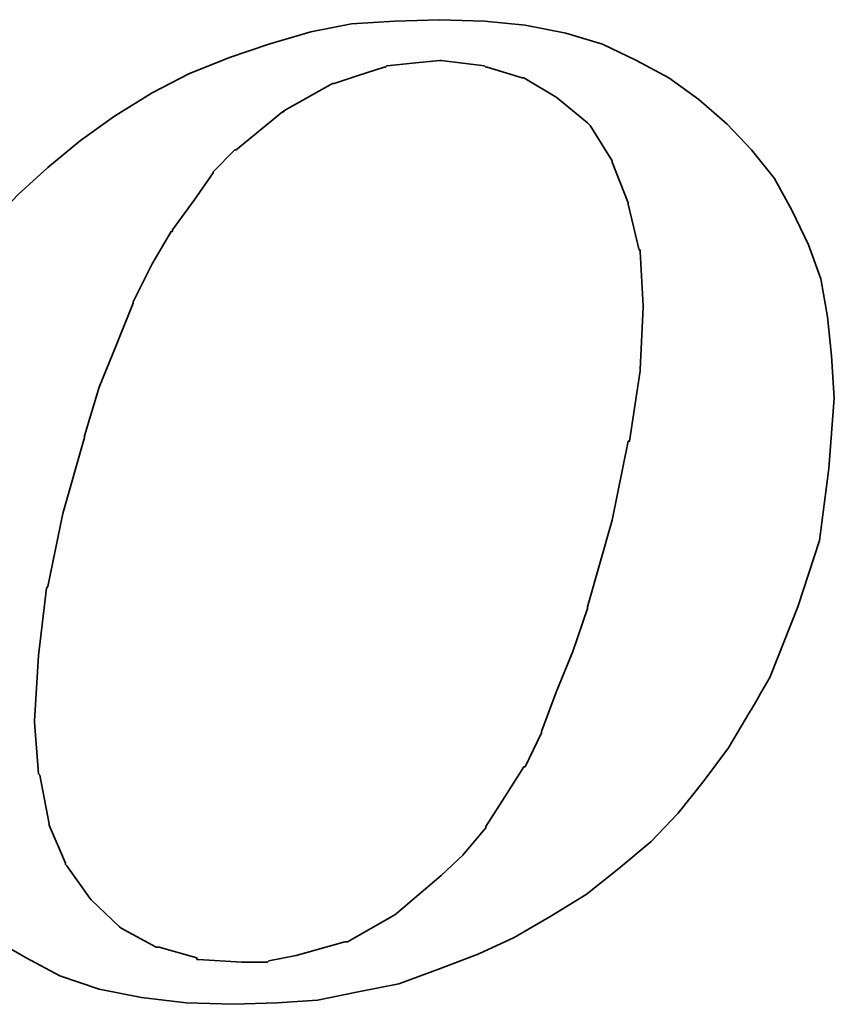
# Model space of a CAD drawing. Header units: millimetres. Extents: x -5 to 149, y 7 to 96.
# Tile 38 of 49: x 115.88 to 117.61, y 45.21 to 47.3. Entities that reach past the tile are written whole.
import ezdxf

# ---------------------------------------------------------------- set-up
doc = ezdxf.new("R2010")
doc.units = ezdxf.units.MM
doc.header["$LTSCALE"] = 0.1
doc.layers.add('layer 1', color=7, linetype='CONTINUOUS')

msp = doc.modelspace()

# ---------------------------------------------------------------- linework, layer by layer
at = {"layer": 'layer 1', "color": 1, "lineweight": 35}
for points, knots in [([(115.7061, 45.4512), (115.7061, 45.4512), (115.7577, 45.3966), (115.7577, 45.3966), (115.7577, 45.3966), (115.7577, 45.3966), (115.821, 45.3447), (115.821, 45.3447), (115.821, 45.3447), (115.821, 45.3447), (115.89, 45.3048), (115.89, 45.3048), (115.89, 45.3048), (115.89, 45.3048), (115.962, 45.267), (115.962, 45.267), (115.962, 45.267), (115.962, 45.267), (116.0454, 45.2382), (116.0454, 45.2382), (116.0454, 45.2382), (116.0454, 45.2382), (116.1348, 45.2208), (116.1348, 45.2208), (116.1348, 45.2208), (116.1348, 45.2208), (116.2299, 45.2094), (116.2299, 45.2094), (116.2299, 45.2094), (116.2299, 45.2094), (116.3304, 45.2064), (116.3304, 45.2064), (116.3304, 45.2064), (116.3304, 45.2064), (116.4228, 45.2094), (116.4228, 45.2094), (116.4228, 45.2094), (116.4228, 45.2094), (116.5089, 45.2154), (116.5089, 45.2154), (116.5089, 45.2154), (116.5089, 45.2154), (116.5953, 45.2325), (116.5953, 45.2325), (116.5953, 45.2325), (116.5953, 45.2325), (116.6817, 45.2496), (116.6817, 45.2496), (116.6817, 45.2496), (116.6817, 45.2496), (116.7681, 45.2814), (116.7681, 45.2814), (116.7681, 45.2814), (116.7681, 45.2814), (116.8515, 45.3132), (116.8515, 45.3132), (116.8515, 45.3132), (116.8515, 45.3132), (116.9265, 45.348), (116.9265, 45.348), (116.9265, 45.348), (116.9265, 45.348), (117.0045, 45.3936), (117.0045, 45.3936), (117.0045, 45.3936), (117.0045, 45.3936), (117.0795, 45.4398), (117.0795, 45.4398), (117.0795, 45.4398), (117.0795, 45.4398), (117.1485, 45.4944), (117.1485, 45.4944), (117.1485, 45.4944), (117.1485, 45.4944), (117.2172, 45.552), (117.2172, 45.552), (117.2172, 45.552), (117.2172, 45.552), (117.2748, 45.6123), (117.2748, 45.6123), (117.2748, 45.6123), (117.2748, 45.6123), (117.3297, 45.6816), (117.3297, 45.6816), (117.3297, 45.6816), (117.3297, 45.6816), (117.3813, 45.7506), (117.3813, 45.7506), (117.3813, 45.7506), (117.3813, 45.7506), (117.4275, 45.8286), (117.4275, 45.8286), (117.4275, 45.8286), (117.4275, 45.8286), (117.4707, 45.9036), (117.4707, 45.9036), (117.4707, 45.9036), (117.4707, 45.9036), (117.5286, 46.0503), (117.5286, 46.0503), (117.5286, 46.0503), (117.5286, 46.0503), (117.5745, 46.191), (117.5745, 46.191), (117.5745, 46.191), (117.5745, 46.191), (117.5943, 46.344), (117.5943, 46.344), (117.5943, 46.344), (117.5943, 46.344), (117.606, 46.4934), (117.606, 46.4934), (117.606, 46.4934), (117.606, 46.4934), (117.6, 46.5828), (117.6, 46.5828), (117.6, 46.5828), (117.6, 46.5828), (117.5916, 46.6662), (117.5916, 46.6662), (117.5916, 46.6662), (117.5916, 46.6662), (117.5775, 46.7466), (117.5775, 46.7466), (117.5775, 46.7466), (117.5775, 46.7466), (117.5511, 46.8186), (117.5511, 46.8186), (117.5511, 46.8186), (117.5511, 46.8186), (117.5166, 46.8906), (117.5166, 46.8906), (117.5166, 46.8906), (117.5166, 46.8906), (117.4791, 46.9599), (117.4791, 46.9599), (117.4791, 46.9599), (117.4791, 46.9599), (117.4305, 47.0202), (117.4305, 47.0202), (117.4305, 47.0202), (117.4305, 47.0202), (117.3786, 47.0751), (117.3786, 47.0751), (117.3786, 47.0751), (117.3786, 47.0751), (117.3183, 47.127), (117.3183, 47.127), (117.3183, 47.127), (117.3183, 47.127), (117.2547, 47.1732), (117.2547, 47.1732), (117.2547, 47.1732), (117.2547, 47.1732), (117.1857, 47.2104), (117.1857, 47.2104), (117.1857, 47.2104), (117.1857, 47.2104), (117.1137, 47.2449), (117.1137, 47.2449), (117.1137, 47.2449), (117.1137, 47.2449), (117.0363, 47.268), (117.0363, 47.268), (117.0363, 47.268), (117.0363, 47.268), (116.9496, 47.2854), (116.9496, 47.2854), (116.9496, 47.2854), (116.9496, 47.2854), (116.8632, 47.2938), (116.8632, 47.2938), (116.8632, 47.2938), (116.8632, 47.2938), (116.7681, 47.2968), (116.7681, 47.2968), (116.7681, 47.2968), (116.7681, 47.2968), (116.673, 47.2938), (116.673, 47.2938), (116.673, 47.2938), (116.673, 47.2938), (116.5812, 47.2878), (116.5812, 47.2878), (116.5812, 47.2878), (116.5812, 47.2878), (116.4945, 47.271), (116.4945, 47.271), (116.4945, 47.271), (116.4945, 47.271), (116.4054, 47.2449), (116.4054, 47.2449), (116.4054, 47.2449), (116.4054, 47.2449), (116.322, 47.2164), (116.322, 47.2164), (116.322, 47.2164), (116.322, 47.2164), (116.2359, 47.1816), (116.2359, 47.1816), (116.2359, 47.1816), (116.2359, 47.1816), (116.1579, 47.1414), (116.1579, 47.1414), (116.1579, 47.1414), (116.1579, 47.1414), (116.0775, 47.0922), (116.0775, 47.0922), (116.0775, 47.0922), (116.0775, 47.0922), (116.0055, 47.0406), (116.0055, 47.0406), (116.0055, 47.0406), (116.0055, 47.0406), (115.9362, 46.983), (115.9362, 46.983), (115.9362, 46.983), (115.9362, 46.983), (115.8729, 46.9254), (115.8729, 46.9254), (115.8729, 46.9254), (115.8729, 46.9254), (115.8153, 46.8648), (115.8153, 46.8648), (115.8153, 46.8648), (115.8153, 46.8648), (115.7607, 46.7958), (115.7607, 46.7958), (115.7607, 46.7958), (115.7607, 46.7958), (115.7115, 46.7325), (115.7115, 46.7325), (115.7115, 46.7325), (115.7115, 46.7325), (115.6713, 46.6602), (115.6713, 46.6602), (115.6713, 46.6602), (115.6713, 46.6602), (115.6371, 46.5888), (115.6371, 46.5888), (115.6371, 46.5888), (115.6371, 46.5888), (115.5735, 46.4388), (115.5735, 46.4388), (115.5735, 46.4388), (115.5735, 46.4388), (115.5303, 46.2975), (115.5303, 46.2975), (115.5303, 46.2975), (115.5303, 46.2975), (115.5075, 46.1598), (115.5075, 46.1598), (115.5075, 46.1598), (115.5075, 46.1598), (115.4961, 46.0272), (115.4961, 46.0272), (115.4961, 46.0272), (115.4961, 46.0272), (115.5015, 45.9468), (115.5015, 45.9468), (115.5015, 45.9468), (115.5015, 45.9468), (115.5105, 45.8688), (115.5105, 45.8688), (115.5105, 45.8688), (115.5105, 45.8688), (115.5129, 45.8688), (115.5129, 45.8688), (115.5129, 45.8688), (115.5129, 45.8688), (115.5249, 45.7884), (115.5249, 45.7884), (115.5249, 45.7884), (115.5249, 45.7884), (115.5507, 45.7161), (115.5507, 45.7161), (115.5507, 45.7161), (115.5507, 45.7161), (115.5795, 45.6471), (115.5795, 45.6471), (115.5795, 45.6471), (115.5795, 45.6471), (115.6137, 45.5778), (115.6137, 45.5778), (115.6137, 45.5778), (115.6137, 45.5778), (115.6569, 45.5148), (115.6569, 45.5148), (115.6569, 45.5148), (115.6569, 45.5148), (115.7061, 45.4512), (115.7061, 45.4512)], [0, 0, 0, 0, 0.013699, 0.013699, 0.013699, 0.013699, 0.027397, 0.027397, 0.027397, 0.027397, 0.041096, 0.041096, 0.041096, 0.041096, 0.054795, 0.054795, 0.054795, 0.054795, 0.068493, 0.068493, 0.068493, 0.068493, 0.082192, 0.082192, 0.082192, 0.082192, 0.09589, 0.09589, 0.09589, 0.09589, 0.109589, 0.109589, 0.109589, 0.109589, 0.123288, 0.123288, 0.123288, 0.123288, 0.136986, 0.136986, 0.136986, 0.136986, 0.150685, 0.150685, 0.150685, 0.150685, 0.164384, 0.164384, 0.164384, 0.164384, 0.178082, 0.178082, 0.178082, 0.178082, 0.191781, 0.191781, 0.191781, 0.191781, 0.205479, 0.205479, 0.205479, 0.205479, 0.219178, 0.219178, 0.219178, 0.219178, 0.232877, 0.232877, 0.232877, 0.232877, 0.246575, 0.246575, 0.246575, 0.246575, 0.260274, 0.260274, 0.260274, 0.260274, 0.273973, 0.273973, 0.273973, 0.273973, 0.287671, 0.287671, 0.287671, 0.287671, 0.30137, 0.30137, 0.30137, 0.30137, 0.315068, 0.315068, 0.315068, 0.315069, 0.328767, 0.328767, 0.328767, 0.328767, 0.342466, 0.342466, 0.342466, 0.342466, 0.356164, 0.356164, 0.356164, 0.356164, 0.369863, 0.369863, 0.369863, 0.369863, 0.383562, 0.383562, 0.383562, 0.383562, 0.39726, 0.39726, 0.39726, 0.39726, 0.410959, 0.410959, 0.410959, 0.410959, 0.424658, 0.424658, 0.424658, 0.424658, 0.438356, 0.438356, 0.438356, 0.438356, 0.452055, 0.452055, 0.452055, 0.452055, 0.465753, 0.465753, 0.465753, 0.465753, 0.479452, 0.479452, 0.479452, 0.479452, 0.493151, 0.493151, 0.493151, 0.493151, 0.506849, 0.506849, 0.506849, 0.506849, 0.520548, 0.520548, 0.520548, 0.520548, 0.534247, 0.534247, 0.534247, 0.534247, 0.547945, 0.547945, 0.547945, 0.547945, 0.561644, 0.561644, 0.561644, 0.561644, 0.575342, 0.575342, 0.575342, 0.575342, 0.589041, 0.589041, 0.589041, 0.589041, 0.60274, 0.60274, 0.60274, 0.60274, 0.616438, 0.616438, 0.616438, 0.616438, 0.630137, 0.630137, 0.630137, 0.630137, 0.643836, 0.643836, 0.643836, 0.643836, 0.657534, 0.657534, 0.657534, 0.657534, 0.671233, 0.671233, 0.671233, 0.671233, 0.684932, 0.684932, 0.684932, 0.684932, 0.69863, 0.69863, 0.69863, 0.69863, 0.712329, 0.712329, 0.712329, 0.712329, 0.726027, 0.726027, 0.726027, 0.726027, 0.739726, 0.739726, 0.739726, 0.739726, 0.753425, 0.753425, 0.753425, 0.753425, 0.767123, 0.767123, 0.767123, 0.767123, 0.780822, 0.780822, 0.780822, 0.780822, 0.794521, 0.794521, 0.794521, 0.794521, 0.808219, 0.808219, 0.808219, 0.808219, 0.821918, 0.821918, 0.821918, 0.821918, 0.835616, 0.835616, 0.835616, 0.835616, 0.849315, 0.849315, 0.849315, 0.849315, 0.863014, 0.863014, 0.863014, 0.863014, 0.876712, 0.876712, 0.876712, 0.876712, 0.890411, 0.890411, 0.890411, 0.890411, 0.90411, 0.90411, 0.90411, 0.90411, 0.917808, 0.917808, 0.917808, 0.917808, 0.931507, 0.931507, 0.931507, 0.931507, 0.945205, 0.945205, 0.945205, 0.945205, 0.958904, 0.958904, 0.958904, 0.958904, 0.972603, 0.972603, 0.972603, 0.972603, 0.986301, 0.986301, 0.986301, 0.986301, 1, 1, 1, 1]), ([(116.0139, 46.413), (116.0139, 46.413), (116.0454, 46.5168), (116.0454, 46.5168), (116.0454, 46.5168), (116.0454, 46.5168), (116.0829, 46.6089), (116.0829, 46.6089), (116.0829, 46.6089), (116.0829, 46.6089), (116.1174, 46.695), (116.1174, 46.695), (116.1174, 46.695), (116.1174, 46.695), (116.1174, 46.698), (116.1174, 46.698), (116.1174, 46.698), (116.1174, 46.698), (116.1579, 46.7784), (116.1579, 46.7784), (116.1579, 46.7784), (116.1579, 46.7784), (116.1981, 46.8474), (116.1981, 46.8474), (116.1981, 46.8474), (116.1981, 46.8474), (116.2011, 46.8474), (116.2011, 46.8474), (116.2011, 46.8474), (116.2011, 46.8474), (116.2011, 46.8504), (116.2011, 46.8504), (116.2011, 46.8504), (116.2011, 46.8504), (116.247, 46.9137), (116.247, 46.9137), (116.247, 46.9137), (116.247, 46.9137), (116.2875, 46.9716), (116.2875, 46.9716), (116.2875, 46.9716), (116.2875, 46.9716), (116.2875, 46.974), (116.2875, 46.974), (116.2875, 46.974), (116.2875, 46.974), (116.3334, 47.0202), (116.3334, 47.0202), (116.3334, 47.0202), (116.3334, 47.0202), (116.3364, 47.0202), (116.3364, 47.0202), (116.3364, 47.0202), (116.3364, 47.0202), (116.4345, 47.1012), (116.4345, 47.1012), (116.4345, 47.1012), (116.4345, 47.1012), (116.4375, 47.1012), (116.4375, 47.1012), (116.4375, 47.1012), (116.4375, 47.1012), (116.4375, 47.1036), (116.4375, 47.1036), (116.4375, 47.1036), (116.4375, 47.1036), (116.5407, 47.1612), (116.5407, 47.1612), (116.5407, 47.1612), (116.5407, 47.1612), (116.544, 47.1612), (116.544, 47.1612), (116.544, 47.1612), (116.544, 47.1612), (116.5953, 47.1786), (116.5953, 47.1786), (116.5953, 47.1786), (116.5953, 47.1786), (116.6505, 47.196), (116.6505, 47.196), (116.6505, 47.196), (116.6505, 47.196), (116.6529, 47.196), (116.6529, 47.196), (116.6529, 47.196), (116.6529, 47.196), (116.6559, 47.199), (116.6559, 47.199), (116.6559, 47.199), (116.6559, 47.199), (116.7105, 47.2044), (116.7105, 47.2044), (116.7105, 47.2044), (116.7105, 47.2044), (116.7681, 47.2104), (116.7681, 47.2104), (116.7681, 47.2104), (116.7681, 47.2104), (116.7711, 47.2104), (116.7711, 47.2104), (116.7711, 47.2104), (116.7711, 47.2104), (116.8632, 47.199), (116.8632, 47.199), (116.8632, 47.199), (116.8632, 47.199), (116.8659, 47.196), (116.8659, 47.196), (116.8659, 47.196), (116.8659, 47.196), (116.8689, 47.196), (116.8689, 47.196), (116.8689, 47.196), (116.8689, 47.196), (116.9436, 47.1732), (116.9436, 47.1732), (116.9436, 47.1732), (116.9436, 47.1732), (116.9466, 47.1732), (116.9466, 47.1732), (116.9466, 47.1732), (116.9466, 47.1732), (117.0156, 47.1324), (117.0156, 47.1324), (117.0156, 47.1324), (117.0156, 47.1324), (117.0186, 47.13), (117.0186, 47.13), (117.0186, 47.13), (117.0186, 47.13), (117.0819, 47.0778), (117.0819, 47.0778), (117.0819, 47.0778), (117.0819, 47.0778), (117.0849, 47.0751), (117.0849, 47.0751), (117.0849, 47.0751), (117.0849, 47.0751), (117.0879, 47.0721), (117.0879, 47.0721), (117.0879, 47.0721), (117.0879, 47.0721), (117.1341, 46.9971), (117.1341, 46.9971), (117.1341, 46.9971), (117.1341, 46.9971), (117.1341, 46.9944), (117.1341, 46.9944), (117.1341, 46.9944), (117.1341, 46.9944), (117.1683, 46.908), (117.1683, 46.908), (117.1683, 46.908), (117.1683, 46.908), (117.1683, 46.905), (117.1683, 46.905), (117.1683, 46.905), (117.1683, 46.905), (117.1917, 46.8075), (117.1917, 46.8075), (117.1917, 46.8075), (117.1917, 46.8075), (117.1941, 46.8075), (117.1941, 46.8075), (117.1941, 46.8075), (117.1941, 46.8075), (117.1941, 46.8042), (117.1941, 46.8042), (117.1941, 46.8042), (117.1941, 46.8042), (117.2001, 46.689), (117.2001, 46.689), (117.2001, 46.689), (117.2001, 46.689), (117.2001, 46.6863), (117.2001, 46.6863), (117.2001, 46.6863), (117.2001, 46.6863), (117.1941, 46.554), (117.1941, 46.554), (117.1941, 46.554), (117.1941, 46.554), (117.1941, 46.551), (117.1941, 46.551), (117.1941, 46.551), (117.1941, 46.551), (117.1713, 46.4016), (117.1713, 46.4016), (117.1713, 46.4016), (117.1713, 46.4016), (117.1683, 46.4016), (117.1683, 46.4016), (117.1683, 46.4016), (117.1683, 46.4016), (117.1341, 46.2342), (117.1341, 46.2342), (117.1341, 46.2342), (117.1341, 46.2342), (117.0819, 46.0503), (117.0819, 46.0503), (117.0819, 46.0503), (117.0819, 46.0503), (117.0819, 46.047), (117.0819, 46.047), (117.0819, 46.047), (117.0819, 46.047), (117.0507, 45.9552), (117.0507, 45.9552), (117.0507, 45.9552), (117.0507, 45.9552), (117.0156, 45.8688), (117.0156, 45.8688), (117.0156, 45.8688), (117.0156, 45.8688), (116.9841, 45.7854), (116.9841, 45.7854), (116.9841, 45.7854), (116.9841, 45.7854), (116.9841, 45.7824), (116.9841, 45.7824), (116.9841, 45.7824), (116.9841, 45.7824), (116.9496, 45.7104), (116.9496, 45.7104), (116.9496, 45.7104), (116.9496, 45.7104), (116.9466, 45.7104), (116.9466, 45.7104), (116.9466, 45.7104), (116.9466, 45.7104), (116.9067, 45.6471), (116.9067, 45.6471), (116.9067, 45.6471), (116.9067, 45.6471), (116.8659, 45.5838), (116.8659, 45.5838), (116.8659, 45.5838), (116.8659, 45.5838), (116.8659, 45.5808), (116.8659, 45.5808), (116.8659, 45.5808), (116.8659, 45.5808), (116.8203, 45.5262), (116.8203, 45.5262), (116.8203, 45.5262), (116.8203, 45.5262), (116.8173, 45.5232), (116.8173, 45.5232), (116.8173, 45.5232), (116.8173, 45.5232), (116.7711, 45.48), (116.7711, 45.48), (116.7711, 45.48), (116.7711, 45.48), (116.6763, 45.3993), (116.6763, 45.3993), (116.6763, 45.3993), (116.6763, 45.3993), (116.673, 45.3966), (116.673, 45.3966), (116.673, 45.3966), (116.673, 45.3966), (116.5725, 45.339), (116.5725, 45.339), (116.5725, 45.339), (116.5725, 45.339), (116.5695, 45.339), (116.5695, 45.339), (116.5695, 45.339), (116.5695, 45.339), (116.5668, 45.339), (116.5668, 45.339), (116.5668, 45.339), (116.5668, 45.339), (116.4633, 45.3102), (116.4633, 45.3102), (116.4633, 45.3102), (116.4633, 45.3102), (116.4054, 45.2985), (116.4054, 45.2985), (116.4054, 45.2985), (116.4054, 45.2985), (116.4024, 45.2958), (116.4024, 45.2958), (116.4024, 45.2958), (116.4024, 45.2958), (116.3997, 45.2958), (116.3997, 45.2958), (116.3997, 45.2958), (116.3997, 45.2958), (116.3478, 45.2958), (116.3478, 45.2958), (116.3478, 45.2958), (116.3478, 45.2958), (116.2557, 45.3015), (116.2557, 45.3015), (116.2557, 45.3015), (116.2557, 45.3015), (116.2527, 45.3015), (116.2527, 45.3015), (116.2527, 45.3015), (116.2527, 45.3015), (116.2527, 45.3048), (116.2527, 45.3048), (116.2527, 45.3048), (116.2527, 45.3048), (116.1723, 45.3276), (116.1723, 45.3276), (116.1723, 45.3276), (116.1723, 45.3276), (116.1693, 45.3276), (116.1693, 45.3276), (116.1693, 45.3276), (116.1693, 45.3276), (116.1663, 45.3276), (116.1663, 45.3276), (116.1663, 45.3276), (116.1663, 45.3276), (116.0916, 45.3678), (116.0916, 45.3678), (116.0916, 45.3678), (116.0916, 45.3678), (116.0886, 45.3708), (116.0886, 45.3708), (116.0886, 45.3708), (116.0886, 45.3708), (116.0283, 45.4284), (116.0283, 45.4284), (116.0283, 45.4284), (116.0283, 45.4284), (116.0253, 45.4314), (116.0253, 45.4314), (116.0253, 45.4314), (116.0253, 45.4314), (115.9767, 45.5004), (115.9767, 45.5004), (115.9767, 45.5004), (115.9767, 45.5004), (115.9737, 45.5034), (115.9737, 45.5034), (115.9737, 45.5034), (115.9737, 45.5034), (115.9737, 45.5058), (115.9737, 45.5058), (115.9737, 45.5058), (115.9737, 45.5058), (115.9389, 45.5868), (115.9389, 45.5868), (115.9389, 45.5868), (115.9389, 45.5868), (115.9389, 45.5898), (115.9389, 45.5898), (115.9389, 45.5898), (115.9389, 45.5898), (115.9191, 45.693), (115.9191, 45.693), (115.9191, 45.693), (115.9191, 45.693), (115.9161, 45.696), (115.9161, 45.696), (115.9161, 45.696), (115.9161, 45.696), (115.9077, 45.8052), (115.9077, 45.8052), (115.9077, 45.8052), (115.9077, 45.8052), (115.9077, 45.8082), (115.9077, 45.8082), (115.9077, 45.8082), (115.9077, 45.8082), (115.9161, 45.9468), (115.9161, 45.9468), (115.9161, 45.9468), (115.9161, 45.9468), (115.9332, 46.0902), (115.9332, 46.0902), (115.9332, 46.0902), (115.9332, 46.0902), (115.9362, 46.0932), (115.9362, 46.0932), (115.9362, 46.0932), (115.9362, 46.0932), (115.968, 46.2486), (115.968, 46.2486), (115.968, 46.2486), (115.968, 46.2486), (116.0139, 46.41), (116.0139, 46.41), (116.0139, 46.41), (116.0139, 46.41), (116.0139, 46.413), (116.0139, 46.413)], [0, 0, 0, 0, 0.010204, 0.010204, 0.010204, 0.010204, 0.020408, 0.020408, 0.020408, 0.020408, 0.030612, 0.030612, 0.030612, 0.030612, 0.040816, 0.040816, 0.040816, 0.040816, 0.05102, 0.05102, 0.05102, 0.05102, 0.061224, 0.061224, 0.061224, 0.061224, 0.071429, 0.071429, 0.071429, 0.071429, 0.081633, 0.081633, 0.081633, 0.081633, 0.091837, 0.091837, 0.091837, 0.091837, 0.102041, 0.102041, 0.102041, 0.102041, 0.112245, 0.112245, 0.112245, 0.112245, 0.122449, 0.122449, 0.122449, 0.122449, 0.132653, 0.132653, 0.132653, 0.132653, 0.142857, 0.142857, 0.142857, 0.142857, 0.153061, 0.153061, 0.153061, 0.153061, 0.163265, 0.163265, 0.163265, 0.163265, 0.173469, 0.173469, 0.173469, 0.173469, 0.183673, 0.183673, 0.183673, 0.183673, 0.193878, 0.193878, 0.193878, 0.193878, 0.204082, 0.204082, 0.204082, 0.204082, 0.214286, 0.214286, 0.214286, 0.214286, 0.22449, 0.22449, 0.22449, 0.22449, 0.234694, 0.234694, 0.234694, 0.234694, 0.244898, 0.244898, 0.244898, 0.244898, 0.255102, 0.255102, 0.255102, 0.255102, 0.265306, 0.265306, 0.265306, 0.265306, 0.27551, 0.27551, 0.27551, 0.27551, 0.285714, 0.285714, 0.285714, 0.285714, 0.295918, 0.295918, 0.295918, 0.295918, 0.306122, 0.306122, 0.306122, 0.306122, 0.316327, 0.316327, 0.316327, 0.316327, 0.326531, 0.326531, 0.326531, 0.326531, 0.336735, 0.336735, 0.336735, 0.336735, 0.346939, 0.346939, 0.346939, 0.346939, 0.357143, 0.357143, 0.357143, 0.357143, 0.367347, 0.367347, 0.367347, 0.367347, 0.377551, 0.377551, 0.377551, 0.377551, 0.387755, 0.387755, 0.387755, 0.387755, 0.397959, 0.397959, 0.397959, 0.397959, 0.408163, 0.408163, 0.408163, 0.408163, 0.418367, 0.418367, 0.418367, 0.418367, 0.428571, 0.428571, 0.428571, 0.428571, 0.438776, 0.438776, 0.438776, 0.438776, 0.44898, 0.44898, 0.44898, 0.44898, 0.459184, 0.459184, 0.459184, 0.459184, 0.469388, 0.469388, 0.469388, 0.469388, 0.479592, 0.479592, 0.479592, 0.479592, 0.489796, 0.489796, 0.489796, 0.489796, 0.5, 0.5, 0.5, 0.5, 0.510204, 0.510204, 0.510204, 0.510204, 0.520408, 0.520408, 0.520408, 0.520408, 0.530612, 0.530612, 0.530612, 0.530612, 0.540816, 0.540816, 0.540816, 0.540816, 0.55102, 0.55102, 0.55102, 0.55102, 0.561224, 0.561224, 0.561224, 0.561224, 0.571429, 0.571429, 0.571429, 0.571429, 0.581633, 0.581633, 0.581633, 0.581633, 0.591837, 0.591837, 0.591837, 0.591837, 0.602041, 0.602041, 0.602041, 0.602041, 0.612245, 0.612245, 0.612245, 0.612245, 0.622449, 0.622449, 0.622449, 0.622449, 0.632653, 0.632653, 0.632653, 0.632653, 0.642857, 0.642857, 0.642857, 0.642857, 0.653061, 0.653061, 0.653061, 0.653061, 0.663265, 0.663265, 0.663265, 0.663265, 0.673469, 0.673469, 0.673469, 0.673469, 0.683673, 0.683673, 0.683673, 0.683673, 0.693878, 0.693878, 0.693878, 0.693878, 0.704082, 0.704082, 0.704082, 0.704082, 0.714286, 0.714286, 0.714286, 0.714286, 0.72449, 0.72449, 0.72449, 0.72449, 0.734694, 0.734694, 0.734694, 0.734694, 0.744898, 0.744898, 0.744898, 0.744898, 0.755102, 0.755102, 0.755102, 0.755102, 0.765306, 0.765306, 0.765306, 0.765306, 0.77551, 0.77551, 0.77551, 0.77551, 0.785714, 0.785714, 0.785714, 0.785714, 0.795918, 0.795918, 0.795918, 0.795918, 0.806122, 0.806122, 0.806122, 0.806122, 0.816327, 0.816327, 0.816327, 0.816327, 0.826531, 0.826531, 0.826531, 0.826531, 0.836735, 0.836735, 0.836735, 0.836735, 0.846939, 0.846939, 0.846939, 0.846939, 0.857143, 0.857143, 0.857143, 0.857143, 0.867347, 0.867347, 0.867347, 0.867347, 0.877551, 0.877551, 0.877551, 0.877551, 0.887755, 0.887755, 0.887755, 0.887755, 0.897959, 0.897959, 0.897959, 0.897959, 0.908163, 0.908163, 0.908163, 0.908163, 0.918367, 0.918367, 0.918367, 0.918367, 0.928571, 0.928571, 0.928571, 0.928571, 0.938776, 0.938776, 0.938776, 0.938776, 0.94898, 0.94898, 0.94898, 0.94898, 0.959184, 0.959184, 0.959184, 0.959184, 0.969388, 0.969388, 0.969388, 0.969388, 0.979592, 0.979592, 0.979592, 0.979592, 0.989796, 0.989796, 0.989796, 0.989796, 1, 1, 1, 1])]:
    msp.add_open_spline(points, degree=3, knots=knots, dxfattribs=at)

doc.saveas('drawing.dxf')
